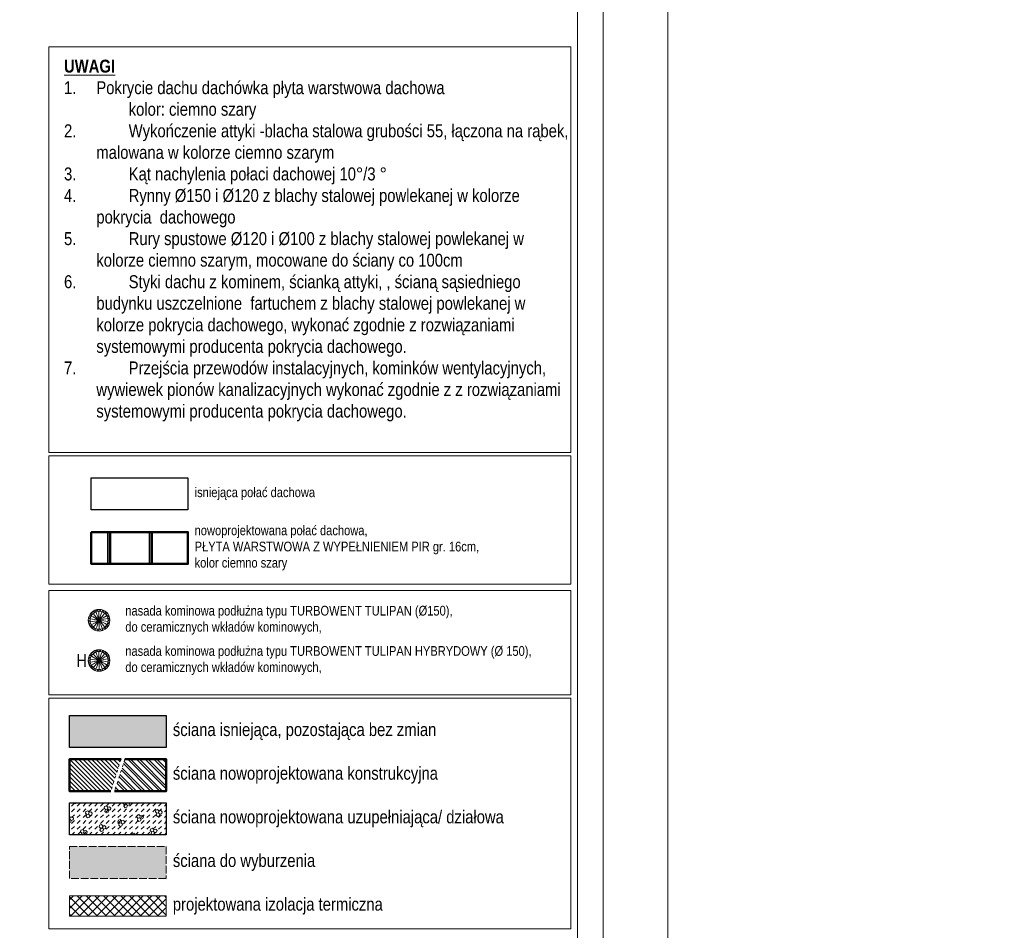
# Model space of a CAD drawing. Header units: millimetres. Extents: x 31175 to 52214, y -18116 to -5516.
# Tile 7 of 155: x 36113 to 37635, y -16829 to -15421. Entities that reach past the tile are written whole.
import ezdxf

# ---------------------------------------------------------------- set-up
doc = ezdxf.new("R2010")
doc.units = ezdxf.units.MM
doc.linetypes.add('ACAD_ISO02W100', pattern=[15, 12, -3])
doc.linetypes.add('ACAD_ISO03W100', pattern=[30, 12, -18])
for name, color, linetype, lineweight in [('A-ciekie', 161, 'Continuous', 9), ('A-kreskowanie', 253, 'Continuous', 0), ('A-opis', 130, 'Continuous', 9), ('A-wymiar', 177, 'Continuous', 0), ('A_SCIANA_ISTN', 253, 'Continuous', 25), ('A_SCIANA_PROJ_KONSTRUKCJA', 3, 'Continuous', 50), ('A_SCINAN_PROJ_DZIALOWA', 5, 'Continuous', 30)]:
    doc.layers.add(name, color=color, linetype=linetype, lineweight=lineweight)
for name, color, linetype, lineweight, true_color in [('A-izolacja', 7, 'Continuous', 9, 0x4775ff), ('A_SCIANA DO WYBURZENIA', 7, 'ACAD_ISO02W100', 18, 0xf7833b), ('r-ramka', 7, 'Continuous', 0, 0x727169), ('S_KRESKOWANIE_SC_ISTN', 7, 'Continuous', 0, 0x878787)]:
    doc.layers.add(name, color=color, linetype=linetype, lineweight=lineweight, true_color=true_color)
doc.styles.get("Standard").update_dxf_attribs({"font": 'ARIALN.TTF'})
doc.styles.add('wymiar', font='ARIALN.TTF')
doc.styles.add('wymiary', font='ARIALN.TTF')

# ---------------------------------------------------------------- blocks, each defined once
blk = doc.blocks.new('*U658')
at = {"layer": 'A-ciekie'}
blk.add_open_spline([(-1.93, -4.02), (-0.38, 0.76), (1.37, 6.17), (1.93, 2.14), (1.79, 1.92)], degree=3, knots=[0, 0, 0, 0, 7.892794, 8.923896, 8.923896, 8.923896, 8.923896], dxfattribs=at)
blk = doc.blocks.new('*U659')
at = {"layer": 'A-ciekie', "color": 0, "linetype": 'ByBlock', "lineweight": -2, "transparency": 16777216}
for p, rotation in [((3177.55, -17439.67), 59.99999999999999), ((3178.96, -17439.03), 39.99999999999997), ((3180.5, -17438.91), 19.99999999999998), ((3183.25, -17440.23), 339.9999999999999), ((3175.62, -17443.68), 120), ((3175.77, -17442.14), 99.99999999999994), ((3176.44, -17440.75), 79.99999999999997), ((3176, -17445.18), 139.9999999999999), ((3176.88, -17446.46), 160), ((3184.13, -17441.51), 319.9999999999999), ((3184.51, -17443.01), 299.9999999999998), ((3184.36, -17444.55), 279.9999999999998), ((3178.13, -17447.36), 180), ((3179.62, -17447.78), 199.9999999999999), ((3181.17, -17447.66), 219.9999999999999), ((3182.58, -17447.03), 239.9999999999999), ((3183.68, -17445.95), 259.9999999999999)]:
    blk.add_blockref('*U658', p, dxfattribs=dict(at, rotation=rotation))
blk.add_blockref('*U658', (3181.99, -17439.33), dxfattribs=at)
blk = doc.blocks.new('nasada1')
at = {"layer": 'A-ciekie'}
for radius in [7, 0.575]:
    blk.add_circle((3180.06, -17443.35), radius, dxfattribs=at)
blk.add_blockref('*U659', (0, 0), dxfattribs=at)

msp = doc.modelspace()

# ---------------------------------------------------------------- hatches: boundary and pattern name
at = {"layer": 'A-izolacja', "transparency": 33554687}
h = msp.add_hatch(dxfattribs=at)
h.set_pattern_fill('ANSI37', color=256, scale=3, angle=90)
h.set_pattern_definition([(135, (15689.9325, -15863.665), (-6.735192, -6.735192), []), (225, (15689.9325, -15863.665), (6.735192, -6.735192), [])])
h.paths.add_polyline_path([(36339.1, -16776), (36189.5, -16776), (36189.5, -16807.4), (36339.1, -16807.4)])
at = {"layer": 'A-kreskowanie', "lineweight": 5, "true_color": 0xeb7500}
h = msp.add_hatch(dxfattribs=at)
h.set_pattern_fill('ANSI32', color=30, angle=-90)
h.set_pattern_definition([(315, (-2e-10, -8500.834), (6.735192, 6.735192), []), (315, (-2e-10, -8505.324), (6.735192, 6.735192), [])])
h.paths.add_polyline_path([(36339.1, -16564.5), (36275.3, -16564.5), (36259.3, -16613.9), (36339.1, -16613.9)])
at = {"layer": 'A_SCIANA DO WYBURZENIA', "transparency": 33554687}
h = msp.add_hatch(dxfattribs=at)
h.set_pattern_fill('DOTS', color=256, scale=0.75)
h.set_pattern_definition([(0, (15689.9325, -15825.6659), (0.5953125, 1.190625), [0, -1.190625])])
h.paths.add_polyline_path([(36339.1, -16699.5), (36189.5, -16699.5), (36189.5, -16748.9), (36339.1, -16748.9)])
at = {"layer": 'A_SCIANA_ISTN', "transparency": 33554610}
h = msp.add_hatch(dxfattribs=at)
h.set_pattern_fill('JIS_RC_15', color=256, scale=4.3, angle=45)
h.paths.add_polyline_path([(36372.8, -16213.3), (36223.3, -16213.3), (36223.3, -16262.6), (36372.8, -16262.6)])
at = {"layer": 'A_SCIANA_PROJ_KONSTRUKCJA', "lineweight": 9, "true_color": 0x2ad533}
h = msp.add_hatch(dxfattribs=at)
h.set_pattern_fill('ANSI31', color=102, scale=1.5, angle=90)
h.set_pattern_definition([(135, (15689.9325, -15825.666), (-3.367596, -3.367596), [])])
h.paths.add_polyline_path([(36269.3, -16564.5), (36189.5, -16564.5), (36189.5, -16613.9), (36253.3, -16613.9)])
at = {"layer": 'A_SCINAN_PROJ_DZIALOWA', "lineweight": 9, "true_color": 0x27773c, "transparency": 33554610}
h = msp.add_hatch(dxfattribs=at)
h.set_pattern_fill('GAZOBETON S100 ISO 1J', color=97, scale=2, pattern_type=2)
h.set_pattern_definition([(15, (-36.012, -8509.333), (7.764572, 28.977773), [2.93294, -27.06706]), (15, (-32.42, -8505.74), (7.764572, 28.977773), [2.93294, -27.06706]), (15, (-37.327, -8504.426), (7.764572, 28.977773), [2.93294, -27.06706]), (15, (-33.735, -8500.834), (7.764572, 28.977773), [2.93294, -27.06706]), (15, (-38.642, -8499.52), (7.764572, 28.977773), [2.93294, -27.06706]), (75, (-39.4, -8502.352), (-21.213201, 21.213203), [2.93294, -27.06706]), (75, (-38.086, -8507.26), (-21.213201, 21.213203), [2.93294, -27.06706]), (75, (-34.494, -8503.667), (-21.213201, 21.213203), [2.93294, -27.06706]), (75, (-33.18, -8508.574), (-21.213201, 21.213203), [2.93294, -27.06706]), (75, (-29.587, -8504.982), (-21.213201, 21.213203), [2.93294, -27.06706]), (315, (-38.086, -8507.26), (28.977773, 7.76457), [2.93294, -27.06706]), (315, (-39.4, -8502.352), (28.977773, 7.76457), [2.93294, -27.06706]), (315, (-34.494, -8503.667), (28.977773, 7.76457), [2.93294, -27.06706]), (315, (-30.902, -8500.075), (28.977773, 7.76457), [2.93294, -27.06706]), (315, (-35.81, -8498.76), (28.977773, 7.76457), [2.93294, -27.06706]), (45, (-33.735, -8500.834), (9e-16, 8.9802561), [6.35, -6.35])])
h.paths.add_polyline_path([(36339.1, -16632), (36189.5, -16632), (36189.5, -16681.4), (36339.1, -16681.4)])
at = {"layer": 'S_KRESKOWANIE_SC_ISTN', "transparency": 33554559}
h = msp.add_hatch(color=256, dxfattribs=at)
h.dxf.hatch_style = 1
h.paths.add_polyline_path([(36339.1, -16497), (36189.5, -16497), (36189.5, -16546.4), (36339.1, -16546.4)])

# ---------------------------------------------------------------- linework, layer by layer
at = {"layer": 'A-izolacja'}
msp.add_lwpolyline([(36189.5, -16776), (36339.1, -16776), (36339.1, -16807.4), (36189.5, -16807.4)], close=True, dxfattribs=at)
at = {"layer": 'A-opis', "linetype": 'ACAD_ISO03W100', "ltscale": 0.3}
for points in [[(36269.3, -16564.5), (36253.3, -16613.9)], [(36275.3, -16564.5), (36259.3, -16613.9)]]:
    msp.add_lwpolyline(points, dxfattribs=at)
at = {"layer": 'A-wymiar'}
for centre in [(36235.3, -16349.6), (36235.3, -16411.9)]:
    msp.add_circle(centre, 16.7, dxfattribs=at)
at = {"layer": 'A_SCIANA DO WYBURZENIA'}
msp.add_lwpolyline([(36189.5, -16699.5), (36339.1, -16699.5), (36339.1, -16748.9), (36189.5, -16748.9)], close=True, dxfattribs=at)
at = {"layer": 'A_SCIANA_ISTN'}
for points in [[(36223.3, -16129.3), (36372.8, -16129.3), (36372.8, -16178.7), (36223.3, -16178.7)], [(36189.5, -16497), (36339.1, -16497), (36339.1, -16546.4), (36189.5, -16546.4)]]:
    msp.add_lwpolyline(points, close=True, dxfattribs=at)
at = {"layer": 'A_SCIANA_PROJ_KONSTRUKCJA'}
msp.add_lwpolyline([(36223.3, -16213.3), (36372.8, -16213.3), (36372.8, -16262.6), (36223.3, -16262.6)], close=True, dxfattribs=at)
for points in [[(36253.3, -16613.9), (36189.5, -16613.9), (36189.5, -16564.5), (36269.3, -16564.5)], [(36275.3, -16564.5), (36339.1, -16564.5), (36339.1, -16613.9), (36259.3, -16613.9)]]:
    msp.add_lwpolyline(points, dxfattribs=at)
at = {"layer": 'A_SCINAN_PROJ_DZIALOWA'}
msp.add_lwpolyline([(36189.5, -16632), (36339.1, -16632), (36339.1, -16681.4), (36189.5, -16681.4)], close=True, dxfattribs=at)
at = {"layer": 'r-ramka'}
for points in [[(37115.1, -13915.7), (31175.1, -13915.7), (31175.1, -18115.7), (37115.1, -18115.7), (37115.1, -13915.7)], [(36157.6, -16303.8), (36965.1, -16303.8)]]:
    msp.add_lwpolyline(points, dxfattribs=at)
for points in [[(37015.1, -14015.7), (37015.1, -18015.7), (31413.9, -18015.7), (31413.9, -14015.7)], [(36975.1, -14055.7), (36975.1, -17975.7), (31453.9, -17975.7), (31453.9, -14055.7)], [(36157.6, -15462.9), (36965.1, -15462.9), (36965.1, -16090.2), (36157.6, -16090.2)], [(36157.6, -16095.2), (36965.1, -16095.2), (36965.1, -16293.8), (36157.6, -16293.8)], [(36157.6, -16303.8), (36965.1, -16303.8), (36965.1, -16465.2), (36157.6, -16465.2)], [(36157.6, -16470.2), (36965.1, -16470.2), (36965.1, -16826.6), (36157.6, -16826.6)]]:
    msp.add_lwpolyline(points, close=True, dxfattribs=at)

# ---------------------------------------------------------------- block references
at = {"layer": 'A-ciekie', "xscale": 2, "yscale": 2, "zscale": 2}
for p in [(29875.2, 18537.1), (29875.2, 18474.8)]:
    msp.add_blockref('nasada1', p, dxfattribs=at)

# ---------------------------------------------------------------- texts
at = {"layer": 'A-ciekie', "insert": (36208.4, -16411.9), "char_height": 20, "attachment_point": 5}
msp.add_mtext_dynamic_manual_height_columns('H', width=21.298, gutter_width=60, heights=[0], dxfattribs=at)
at = {"layer": 'r-ramka', "insert": (36181.1, -15482.7), "char_height": 25, "width": 784.063, "attachment_point": 1, "style": 'wymiary'}
msp.add_mtext('{\\fArial Narrow|b1|i0|c238|p34;\\H0.8x;\\LUWAGI\\P\\pi-50,l50,t50;\\fArial Narrow|b0|i0|c238|p34;\\l1.^IPokrycie dachu dachówka płyta warstwowa dachowa \\P\\pi0,l0;^Ikolor: ciemno szary }\\P\\pi-50,l50;{\\H0.8x;2.^IWykończenie attyki -blacha stalowa grubości 55, łączona na rąbek, malowana w kolorze ciemno szarym \\fArial Narrow|b0|i1|c238|p34;\\P\\fArial Narrow|b0|i0|c238|p34;3.^IKąt nachylenia połaci dachowej 10°/3 °\\P4.^IRynny Ø150 i Ø120 z blachy stalowej powlekanej w kolorze pokrycia  dachowego \\P5.^IRury spustowe Ø120 i Ø100 z blachy stalowej powlekanej w kolorze ciemno szarym, mocowane do ściany co 100cm\\P6.^IStyki dachu z kominem, ścianką attyki, , ścianą sąsiedniego budynku uszczelnione  fartuchem z blachy stalowej powlekanej w kolorze pokrycia dachowego, wykonać zgodnie z rozwiązaniami systemowymi producenta pokrycia dachowego.\\P7.^IPrzejścia przewodów instalacyjnych, kominków wentylacyjnych, wywiewek pionów kanalizacyjnych wykonać zgodnie z z rozwiązaniami systemowymi producenta pokrycia dachowego.}', dxfattribs=at)
at = {"layer": 'r-ramka', "attachment_point": 4, "style": 'wymiar'}
for s, width, gutter_width, insert, char_height in [('isniejąca połać dachowa', 316.04, 12.5, (36383.1, -16154), 15), ('nowoprojektowana połać dachowa, \\PPŁYTA WARSTWOWA Z WYPEŁNIENIEM PIR gr. 16cm, \\Pkolor ciemno szary', 535.459, 12.5, (36383.1, -16237.9), 15), ('nasada kominowa podłużna typu TURBOWENT TULIPAN (Ø150), \\Pdo ceramicznych wkładów kominowych, ', 555.297, 31.3, (36275.9, -16349.6), 15), ('nasada kominowa podłużna typu TURBOWENT TULIPAN HYBRYDOWY (Ø 150), \\Pdo ceramicznych wkładów kominowych, ', 750.291, 31.3, (36275.9, -16411.9), 15), ('ściana isniejąca, pozostająca bez zmian', 461.455, 12.5, (36349.4, -16521.7), 20), ('ściana nowoprojektowana konstrukcyjna', 455.43, 12.5, (36349.4, -16589.2), 20), ('ściana nowoprojektowana uzupełniająca/ działowa', 560.11, 12.5, (36349.4, -16656.7), 20), ('ściana do wyburzenia', 356.775, 12.5, (36349.4, -16724.2), 20), ('projektowana izolacja termiczna', 403.82, 12.5, (36349.4, -16791.7), 20)]:
    msp.add_mtext_dynamic_manual_height_columns(s, width=width, gutter_width=gutter_width, heights=[0], dxfattribs=dict(at, insert=insert, char_height=char_height))

doc.saveas('drawing.dxf')
